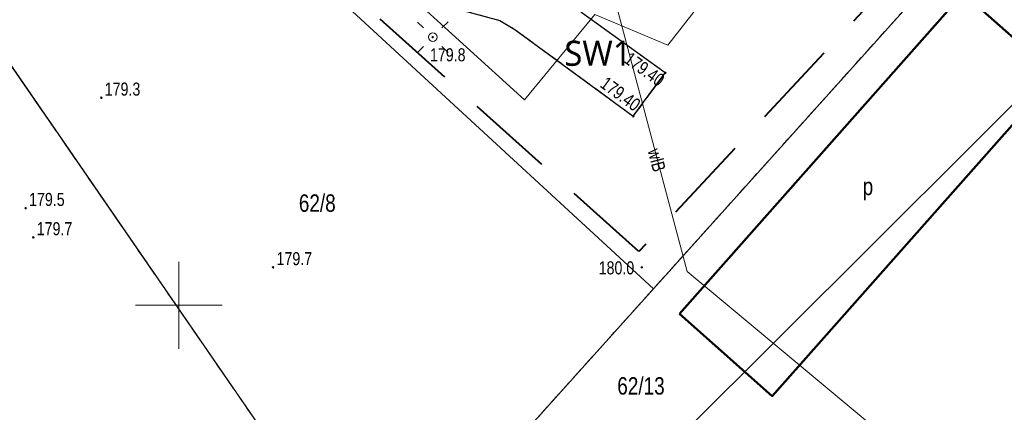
# Model space of a CAD drawing. Header units: metres. Extents: x 8433237 to 8433443, y 6021296 to 6021738.
# Tile 5 of 22: x 8433341 to 8433397, y 6021444 to 6021466. Entities that reach past the tile are written whole.
import ezdxf
from ezdxf import colors
from ezdxf.entities.mleader import LeaderData, LeaderLine
from ezdxf.enums import TextEntityAlignment as Align
from ezdxf.math import Vec2, Vec3

# ---------------------------------------------------------------- set-up
doc = ezdxf.new("R2010")
doc.units = ezdxf.units.M
for name, pattern in [('DASHED', [0.75, 0.5, -0.25]), ('L_0_03', [1, 0.5, -0.5]), ('L_0_06', [2, 1.5, -0.5])]:
    doc.linetypes.add(name, pattern=pattern)
doc.layers.get('0').update_dxf_attribs({"linetype": 'CONTINUOUS', "lineweight": 18})
for name, color, linetype, lineweight in [('a_opis', 250, 'CONTINUOUS', 9), ('EGB_Budynek', 7, 'CONTINUOUS', 50), ('EGB_DzialkaEwidencyjna', 7, 'CONTINUOUS', 18), ('EGB_KonturKlasyfikacyjny', 96, 'L_0_06', 18), ('EGB_KonturUzytkuGruntowego', 96, 'L_0_03', 18), ('GES_PrzewodElektroenergetyczny', 1, 'CONTINUOUS', 18), ('GES_PrzewodWodociagowy', 5, 'CONTINUOUS', 18), ('GES_UrzadzeniaSiecElektroenergetyczna_P', 7, 'CONTINUOUS', 18), ('OT_Komunikacja', 7, 'CONTINUOUS', 18), ('OT_Rzedna', 7, 'CONTINUOUS', 18), ('Siatka', 7, 'CONTINUOUS', 18)]:
    doc.layers.add(name, color=color, linetype=linetype, lineweight=lineweight)
doc.layers.add('Zakres Etap 1', color=1, linetype='CONTINUOUS')
doc.styles.add('andrzej', font='trebuc.ttf')
doc.styles.add('Arial', font='Arial.ttf')
doc.styles.get("Standard").update_dxf_attribs({"font": 'simplex.shx'})

# ---------------------------------------------------------------- blocks, each defined once
blk = doc.blocks.new('SUEO')
at = {"color": 0, "linetype": 'Continuous', "lineweight": 18, "flags": 128}
for points in [[(-1.06, 1.06), (-1.76, 1.76)], [(1.76, 1.76), (1.06, 1.06)], [(-1.74, -1.74), (-1.06, -1.06)], [(1.06, -1.06), (1.76, -1.76)]]:
    blk.add_lwpolyline(points, dxfattribs=at)
at = {"color": 0, "linetype": 'Continuous', "lineweight": 18}
blk.add_circle((0, 0), 0.5, dxfattribs=at)
blk = doc.blocks.new('OTRN')
at = {"linetype": 'Continuous', "lineweight": 13}
blk.add_hatch(color=0, dxfattribs=at).paths.add_polyline_path([(0, -0.09, 1), (0, 0.09, 1)])
at = {"color": 0, "linetype": 'Continuous', "lineweight": 13}
blk.add_circle((0, 0), 0.0906, dxfattribs=at)
blk = doc.blocks.new('OTRS')
at = {"linetype": 'Continuous', "lineweight": 13}
blk.add_hatch(color=0, dxfattribs=at).paths.add_polyline_path([(0, -0.09, 1), (0, 0.09, 1)])
at = {"color": 0, "linetype": 'Continuous', "lineweight": 13}
blk.add_circle((0, 0), 0.0906, dxfattribs=at)

msp = doc.modelspace()

# ---------------------------------------------------------------- linework, layer by layer
at = {"layer": 'EGB_Budynek', "linetype": 'Continuous', "lineweight": 50, "flags": 128}
msp.add_lwpolyline([(8433378.78, 6021449.51), (8433395.1, 6021467.93), (8433400.45, 6021463.2), (8433384.12, 6021444.78)], close=True, dxfattribs=at)
at = {"layer": 'EGB_DzialkaEwidencyjna', "linetype": 'Continuous', "lineweight": 18, "flags": 128}
for points in [[(8433313.33, 6021613.54), (8433318.42, 6021613.92), (8433374.25, 6021534.26), (8433334.95, 6021489.96), (8433348.5, 6021477.47), (8433338.63, 6021466.26), (8433361.38, 6021433.27), (8433350.5, 6021421.18), (8433257.41, 6021500.79)], [(8433411.83, 6021489.34), (8433377.29, 6021450.95), (8433348.5, 6021477.47), (8433388.4, 6021522.76)], [(8433361.38, 6021433.27), (8433377.29, 6021450.95), (8433411.83, 6021489.34), (8433417.6, 6021481.1), (8433367.98, 6021431.69), (8433343.1, 6021404.05), (8433338.96, 6021408.36), (8433350.5, 6021421.18)], [(8433377.29, 6021450.95), (8433361.38, 6021433.27), (8433338.63, 6021466.26), (8433348.5, 6021477.47)]]:
    msp.add_lwpolyline(points, close=True, dxfattribs=at)
msp.add_lwpolyline([(8433353.901, 6021392.823), (8433343.1, 6021404.05), (8433367.98, 6021431.69), (8433417.6, 6021481.1), (8433425.123, 6021470.364)], dxfattribs=at)
at = {"layer": 'EGB_KonturKlasyfikacyjny', "color": 82, "linetype": 'L_0_06', "lineweight": 18, "flags": 128}
msp.add_lwpolyline([(8433242.227, 6021481.424), (8433253.49, 6021504.14), (8433314.81, 6021627.77), (8433353.39, 6021572.71), (8433348.18, 6021571.45), (8433310.98, 6021562.36), (8433281.2, 6021496.07), (8433314.48, 6021477.93), (8433334.95, 6021489.96), (8433348.5, 6021477.47), (8433338.63, 6021466.26), (8433361.38, 6021433.27), (8433350.5, 6021421.18), (8433346.5, 6021416.73), (8433327.236, 6021412.312)], dxfattribs=at)
at = {"layer": 'EGB_KonturUzytkuGruntowego', "color": 96, "linetype": 'L_0_03', "lineweight": 18, "flags": 128}
for points in [[(8433242.227, 6021481.424), (8433253.49, 6021504.14), (8433314.81, 6021627.77), (8433353.39, 6021572.71), (8433377.65, 6021538.1), (8433374.25, 6021534.26), (8433341.32, 6021497.14), (8433333.61, 6021504.46), (8433328.72, 6021499.36), (8433326.76, 6021497.31), (8433334.95, 6021489.96), (8433348.5, 6021477.47), (8433338.63, 6021466.26), (8433361.38, 6021433.27), (8433350.5, 6021421.18), (8433346.5, 6021416.73), (8433338.96, 6021408.36), (8433336.061, 6021405.138)], [(8433336.061, 6021405.138), (8433338.96, 6021408.36), (8433346.5, 6021416.73), (8433350.5, 6021421.18), (8433361.38, 6021433.27), (8433377.29, 6021450.95), (8433411.83, 6021489.34), (8433417.6, 6021481.1), (8433425.123, 6021470.364)]]:
    msp.add_lwpolyline(points, dxfattribs=at)
msp.add_lwpolyline([(8433328.72, 6021499.36), (8433333.61, 6021504.46), (8433341.32, 6021497.14), (8433374.25, 6021534.26), (8433377.65, 6021538.1), (8433388.4, 6021522.76), (8433411.83, 6021489.34), (8433377.29, 6021450.95), (8433361.38, 6021433.27), (8433338.63, 6021466.26), (8433348.5, 6021477.47), (8433334.95, 6021489.96), (8433326.76, 6021497.31)], close=True, dxfattribs=at)
at = {"layer": 'GES_PrzewodElektroenergetyczny', "color": 1, "linetype": 'Continuous', "lineweight": 18, "flags": 128}
msp.add_lwpolyline([(8433359.24, 6021471.47), (8433369.87, 6021461.81), (8433373.92, 6021466.7), (8433378.11, 6021464.95), (8433394.55, 6021485.93), (8433393.57, 6021486.6)], dxfattribs=at)
at = {"layer": 'GES_PrzewodWodociagowy', "color": 5, "linetype": 'Continuous', "lineweight": 18, "flags": 128}
msp.add_lwpolyline([(8433374.85, 6021468.37), (8433379.22, 6021451.94), (8433390.85, 6021442.27)], dxfattribs=at)
at = {"layer": 'OT_Komunikacja', "color": 7, "linetype": 'L_0_06', "lineweight": 18, "flags": 128}
msp.add_lwpolyline([(8433398.75, 6021516.84), (8433397.72, 6021515.87), (8433394.72, 6021513.03), (8433382.04, 6021497.3), (8433381.32, 6021496.4), (8433375.34, 6021489.02), (8433372.32, 6021483.9), (8433368.93, 6021477.36), (8433368.57, 6021474.34), (8433369.27, 6021471.4), (8433370.97, 6021468.89), (8433373.18, 6021466.8), (8433377.97, 6021463.35), (8433376.13, 6021460.86), (8433369.32, 6021465.85), (8433368.45, 6021466.36), (8433362.58, 6021467.97), (8433361.76, 6021468.51), (8433352.88, 6021476.48), (8433354.96, 6021478.71), (8433360.82, 6021473.41), (8433362.38, 6021472.92), (8433363.66, 6021473.91), (8433367.15, 6021480.59), (8433369.91, 6021485.82), (8433373.01, 6021490.94), (8433374.29, 6021492.52), (8433374.33, 6021493.57), (8433375.74, 6021495.15), (8433376.71, 6021495.45), (8433380.94, 6021500.74), (8433381.96, 6021503.33), (8433380.55, 6021506.46), (8433378.95, 6021508.02), (8433378.15, 6021508.76), (8433376.86, 6021509.93), (8433379.71, 6021513.04), (8433381.87, 6021510.96), (8433382.74, 6021510.18), (8433383.73, 6021509.73), (8433386.4, 6021509.54), (8433389.1, 6021510.89), (8433392.81, 6021515.74), (8433396.06, 6021519.93), (8433398.74, 6021524.16), (8433402.69, 6021518.05), (8433401.11, 6021517.56)], close=True, dxfattribs=at)
at = {"layer": 'OT_Komunikacja', "color": 7, "linetype": 'Continuous', "lineweight": 25, "flags": 128}
for points in [[(8433377.97, 6021463.35), (8433373.18, 6021466.8), (8433370.97, 6021468.89), (8433369.27, 6021471.4), (8433368.57, 6021474.34), (8433368.93, 6021477.36), (8433372.32, 6021483.9), (8433375.34, 6021489.02), (8433381.32, 6021496.4), (8433382.04, 6021497.3), (8433394.72, 6021513.03), (8433397.72, 6021515.87), (8433398.75, 6021516.84), (8433401.11, 6021517.56), (8433402.69, 6021518.05)], [(8433376.86, 6021509.93), (8433378.15, 6021508.76), (8433378.95, 6021508.02), (8433380.55, 6021506.46), (8433381.96, 6021503.33), (8433380.94, 6021500.74), (8433376.71, 6021495.45), (8433375.74, 6021495.15), (8433374.33, 6021493.57), (8433374.29, 6021492.52), (8433373.01, 6021490.94), (8433369.91, 6021485.82), (8433367.15, 6021480.59), (8433363.66, 6021473.91), (8433362.38, 6021472.92), (8433360.82, 6021473.41), (8433354.96, 6021478.71), (8433352.88, 6021476.48), (8433361.76, 6021468.51), (8433362.58, 6021467.97), (8433368.45, 6021466.36), (8433369.32, 6021465.85), (8433376.13, 6021460.86), (8433377.97, 6021463.35)]]:
    msp.add_lwpolyline(points, dxfattribs=at)
at = {"layer": 'Siatka', "linetype": 'Continuous', "lineweight": 18, "flags": 128}
for points in [[(8433350, 6021447.5), (8433350, 6021452.5)], [(8433347.5, 6021450), (8433352.5, 6021450)]]:
    msp.add_lwpolyline(points, dxfattribs=at)
at = {"layer": 'Zakres Etap 1', "linetype": 'DASHED', "lineweight": 40, "ltscale": 10}
msp.add_lwpolyline([(8433372.93, 6021641.653), (8433356.577, 6021626.34), (8433360.305, 6021611.899), (8433379.496, 6021582.877), (8433414.168, 6021530.841), (8433410.875, 6021528.746), (8433426.408, 6021505.045), (8433412.645, 6021491.93), (8433376.453, 6021453.08), (8433335.388, 6021489.929), (8433377.823, 6021538.089), (8433377.823, 6021538.089), (8433377.823, 6021538.089), (8433377.823, 6021538.089), (8433377.823, 6021538.089), (8433377.823, 6021538.089), (8433377.823, 6021538.089), (8433394.407, 6021553.721), (8433376.357, 6021580.833), (8433349.376, 6021621.327), (8433326.698, 6021655.321)], dxfattribs=at)

# ---------------------------------------------------------------- block references
at = {"layer": 'GES_UrzadzeniaSiecElektroenergetyczna_P', "linetype": 'Continuous', "xscale": 0.5, "yscale": 0.5, "zscale": 0.5, "rotation": 269.99}
msp.add_blockref('SUEO', (8433364.6, 6021465.4), dxfattribs=at)
at = {"layer": 'OT_Rzedna', "linetype": 'Continuous', "xscale": 0.5, "yscale": 0.5, "zscale": 0.5}
for name, p in [('OTRN', (8433364.6, 6021465.4)), ('OTRS', (8433377.97, 6021463.35)), ('OTRN', (8433345.54, 6021461.92)), ('OTRS', (8433376.13, 6021460.86)), ('OTRN', (8433341.19, 6021455.58)), ('OTRN', (8433341.63, 6021453.9)), ('OTRN', (8433355.42, 6021452.18)), ('OTRN', (8433376.62, 6021452.18))]:
    msp.add_blockref(name, p, dxfattribs=at)

# ---------------------------------------------------------------- texts
at = {"layer": 'EGB_Budynek', "color": 7, "style": 'Arial', "width": 0.78}
msp.add_text('p', height=1, dxfattribs=at).set_placement((8433389.62, 6021456.027), align=Align.BOTTOM_CENTER)
at = {"layer": 'EGB_DzialkaEwidencyjna', "color": 7, "style": 'Arial', "width": 0.78}
for s, p in [('62/8', (8433356.9, 6021456.37)), ('62/13', (8433375.21, 6021445.87))]:
    msp.add_text(s, height=1, dxfattribs=at).set_placement(p, align=Align.TOP_LEFT)
at = {"layer": 'GES_PrzewodWodociagowy', "color": 5, "style": 'Arial', "width": 0.78}
msp.add_text('wlB', height=0.75, rotation=284.9, dxfattribs=at).set_placement((8433377.48, 6021458.34), align=Align.MIDDLE_CENTER)
at = {"layer": 'OT_Rzedna', "color": 7, "style": 'Arial', "width": 0.78}
for s, p in [('179.8', (8433364.44, 6021463.79)), ('179.3', (8433345.74, 6021461.82)), ('179.5', (8433341.39, 6021455.48)), ('179.7', (8433341.83, 6021453.8)), ('179.7', (8433355.62, 6021452.08)), ('180.0', (8433374.14, 6021451.55))]:
    msp.add_text(s, height=0.75, dxfattribs=at).set_placement(p, align=Align.BOTTOM_LEFT)
for rotation, p in [(324.2, (8433375.414, 6021463.807)), (323.8, (8433374.032, 6021462.398))]:
    msp.add_text('179.40', height=0.75, rotation=rotation, dxfattribs=at).set_placement(p, align=Align.BOTTOM_LEFT)

# ---------------------------------------------------------------- next in the draw order: leaders
at = {"layer": 'a_opis', "color": 0, "linetype": 'ByBlock', "lineweight": 9}
ml = msp.add_multileader_mtext('Standard', dxfattribs=at)
ml.set_content('{\\fTrebuchet MS|b0|i0|c238|p34;Zbiorniki według odrebnego opracowania}')
ml.set_leader_properties()
ml.build(insert=Vec2(0, 0))
ml.multileader.update_dxf_attribs({"arrow_head_size": 1.5})
ctx = ml.context
ctx.base_point, ctx.char_height, ctx.arrow_head_size, ctx.landing_gap_size, ctx.plane_origin, ctx.plane_x_axis, ctx.plane_y_axis = Vec3(8433307.527, 6021467.287), 1.2, 1.5, 0.5, Vec3(8433331.241, 6021575.133), Vec3(0.99998, 0.006313), Vec3(-0.006313, 0.99998)
ctx.text_align_type, ctx.attachment_type = 2, 2
notes = []
notes.append((ctx, [(0, (1, 1, 0), (8433331.612, 6021467.439), (-0.99998, -0.006313), 0.335, [(0, [(8433381.383, 6021481.776)], 0, [])])]))
ctx.mtext.insert, ctx.mtext.text_direction, ctx.mtext.rotation, ctx.mtext.alignment, ctx.mtext.flow_direction = Vec3(8433330.772, 6021468.214), Vec3(0.99998, 0.006313), 0.006313, 3, 5
ctx.mtext.has_bg_fill, ctx.mtext.bg_color, ctx.mtext.bg_scale_factor, ctx.mtext.bg_transparency, ctx.mtext.use_window_bg_color = 1, -1023410167, 1.5, 0, 1
for ctx, leaders in notes:
    for number, flags, end, landing, length, lines in leaders:
        leader = LeaderData()
        leader.index, (leader.has_last_leader_line, leader.has_dogleg_vector, leader.attachment_direction) = number, flags
        leader.last_leader_point, leader.dogleg_vector, leader.dogleg_length = Vec3(end), Vec3(landing), length
        for number, points, colour, breaks in lines:
            line = LeaderLine()
            line.index, line.vertices, line.color, line.breaks = number, Vec3.list(points), colors.encode_raw_color(colour), breaks
            leader.lines.append(line)
        ctx.leaders.append(leader)

# ---------------------------------------------------------------- next in the draw order: texts
at = {"layer": 'a_opis', "insert": (8433372.169, 6021465.199), "char_height": 1.44281, "width": 5.77255, "attachment_point": 1, "style": 'andrzej'}
msp.add_mtext('{\\H1.00051x;\\C7;SW1}', dxfattribs=at)

doc.saveas('drawing.dxf')
